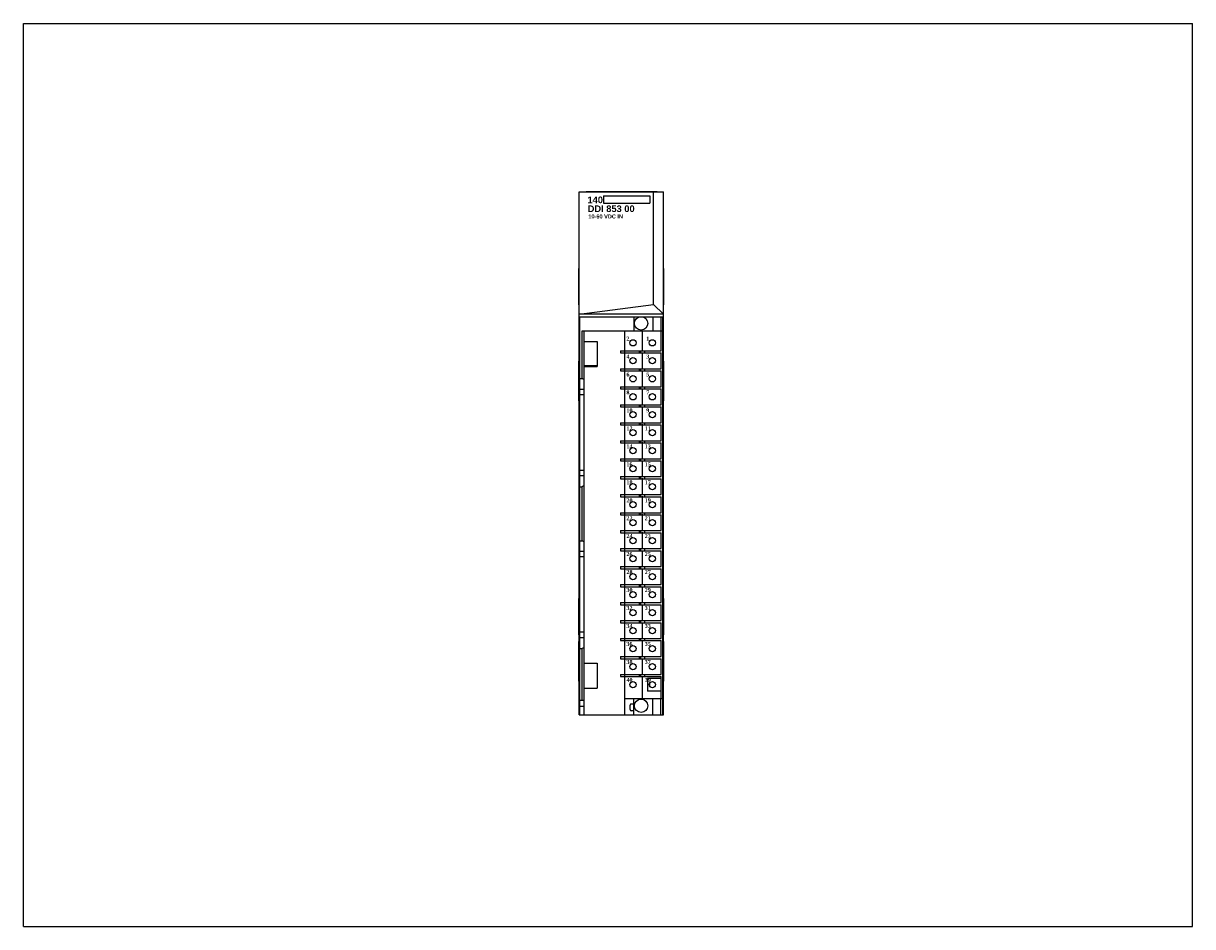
# Model space of a CAD drawing. Extents: x 0 to 22, y 0 to 27.4.
import ezdxf

# ---------------------------------------------------------------- set-up
doc = ezdxf.new("R2010")
doc.units = 0
doc.header["$LTSCALE"] = 1.21
doc.header["$MEASUREMENT"] = 0
doc.layers.get('0').update_dxf_attribs({"linetype": 'CONTINUOUS'})

msp = doc.modelspace()

# ---------------------------------------------------------------- linework, layer by layer
for p, q in [((0, 0), (0, 17)), ((0, 17), (22, 17)), ((22, 0), (22, 17)), ((10.458, 3.989), (10.458, 13.832)), ((10.458, 13.832), (12.046, 13.832)), ((10.588, 13.832), (10.588, 13.837)), ((10.588, 13.837), (11.927, 13.837)), ((10.917, 13.753), (10.917, 13.618)), ((10.917, 13.753), (11.786, 13.753)), ((11.786, 13.753), (11.786, 13.617)), ((11.859, 11.711), (11.859, 13.832)), ((11.927, 13.832), (11.927, 13.837)), ((12.046, 3.989), (12.046, 13.832)), ((10.917, 13.617), (11.786, 13.617)), ((10.452, 11.7), (10.452, 12.389)), ((10.458, 12.389), (10.452, 12.389)), ((12.046, 12.389), (12.052, 12.389)), ((12.052, 11.7), (12.052, 12.389)), ((10.458, 11.7), (10.452, 11.7)), ((10.458, 11.524), (11.859, 11.711)), ((11.859, 11.711), (12.046, 11.524)), ((12.046, 11.7), (12.052, 11.7)), ((12.046, 11.524), (10.458, 11.524)), ((10.472, 3.989), (10.472, 11.479)), ((10.472, 11.479), (11.616, 11.479)), ((11.486, 11.479), (11.486, 11.212)), ((11.63, 11.479), (12.041, 11.479)), ((11.845, 11.479), (11.845, 11.212)), ((11.994, 11.479), (11.994, 11.212)), ((12.033, 11.212), (12.033, 11.479)), ((12.042, 11.459), (12.041, 11.479)), ((12.042, 3.989), (12.042, 11.459)), ((11.647, 10.847), (11.647, 11.221)), ((10.512, 10.315), (10.512, 11.212)), ((10.512, 11.212), (12.033, 11.212)), ((10.551, 3.989), (10.551, 11.212)), ((10.551, 11.015), (10.797, 11.015)), ((10.797, 11.015), (10.797, 10.543)), ((11.317, 10.839), (11.317, 11.212)), ((12.002, 10.839), (12.002, 11.212)), ((12.034, 4.291), (12.034, 11.212)), ((11.235, 10.839), (11.235, 10.799)), ((11.235, 10.839), (12.002, 10.839)), ((11.235, 10.799), (12.002, 10.799)), ((11.313, 10.839), (11.313, 10.799)), ((11.317, 10.5), (11.317, 10.799)), ((11.589, 10.839), (11.589, 10.799)), ((11.609, 10.839), (11.609, 10.799)), ((11.647, 10.509), (11.647, 10.808)), ((11.687, 10.839), (11.687, 10.799)), ((12.002, 10.5), (12.002, 10.799)), ((10.451, 9.895), (10.451, 10.645)), ((10.451, 10.645), (10.458, 10.645)), ((10.456, 9.895), (10.456, 10.645)), ((12.046, 10.645), (12.051, 10.645)), ((12.051, 9.895), (12.051, 10.645)), ((10.451, 10.52), (10.456, 10.52)), ((10.787, 10.552), (10.551, 10.552)), ((10.551, 10.543), (10.797, 10.543)), ((10.787, 10.552), (10.787, 10.543)), ((11.235, 10.5), (11.235, 10.461)), ((11.235, 10.5), (12.002, 10.5)), ((11.235, 10.461), (12.002, 10.461)), ((11.313, 10.5), (11.313, 10.461)), ((11.317, 10.161), (11.317, 10.461)), ((11.589, 10.5), (11.589, 10.461)), ((11.609, 10.5), (11.609, 10.461)), ((11.647, 10.17), (11.647, 10.469)), ((11.687, 10.5), (11.687, 10.461)), ((12.002, 10.161), (12.002, 10.461)), ((12.046, 10.52), (12.051, 10.52)), ((10.472, 10.315), (10.512, 10.315)), ((10.551, 10.293), (10.512, 10.315)), ((11.235, 10.161), (11.235, 10.122)), ((11.235, 10.161), (12.002, 10.161)), ((11.235, 10.122), (12.002, 10.122)), ((11.313, 10.161), (11.313, 10.122)), ((11.317, 9.823), (11.317, 10.122)), ((11.589, 10.161), (11.589, 10.122)), ((11.609, 10.161), (11.609, 10.122)), ((11.647, 9.832), (11.647, 10.131)), ((11.687, 10.161), (11.687, 10.122)), ((12.002, 9.823), (12.002, 10.122)), ((10.451, 10.02), (10.456, 10.02)), ((10.551, 10.111), (10.472, 10.111)), ((10.551, 10.009), (10.472, 10.009)), ((12.046, 10.02), (12.051, 10.02)), ((10.451, 9.895), (10.458, 9.895)), ((11.235, 9.823), (11.235, 9.783)), ((11.235, 9.823), (12.002, 9.823)), ((11.235, 9.783), (12.002, 9.783)), ((11.313, 9.823), (11.313, 9.783)), ((11.317, 9.484), (11.317, 9.783)), ((11.589, 9.823), (11.589, 9.783)), ((11.609, 9.823), (11.609, 9.783)), ((11.647, 9.493), (11.647, 9.792)), ((11.687, 9.823), (11.687, 9.783)), ((12.002, 9.484), (12.002, 9.783)), ((12.051, 9.895), (12.046, 9.895)), ((11.235, 9.484), (11.235, 9.445)), ((11.235, 9.484), (12.002, 9.484)), ((11.313, 9.484), (11.313, 9.445)), ((11.589, 9.484), (11.589, 9.445)), ((11.609, 9.484), (11.609, 9.445)), ((11.687, 9.484), (11.687, 9.445)), ((11.235, 9.445), (12.002, 9.445)), ((11.317, 9.146), (11.317, 9.445)), ((11.647, 9.154), (11.647, 9.454)), ((12.002, 9.146), (12.002, 9.445)), ((11.235, 9.146), (11.235, 9.106)), ((11.235, 9.146), (12.002, 9.146)), ((11.235, 9.106), (12.002, 9.106)), ((11.313, 9.146), (11.313, 9.106)), ((11.317, 8.807), (11.317, 9.106)), ((11.589, 9.146), (11.589, 9.106)), ((11.609, 9.146), (11.609, 9.106)), ((11.647, 8.816), (11.647, 9.115)), ((11.687, 9.146), (11.687, 9.106)), ((12.002, 8.807), (12.002, 9.106)), ((11.235, 8.807), (11.235, 8.768)), ((11.235, 8.807), (12.002, 8.807)), ((11.313, 8.807), (11.313, 8.768)), ((11.589, 8.807), (11.589, 8.768)), ((11.609, 8.807), (11.609, 8.768)), ((11.687, 8.807), (11.687, 8.768)), ((10.551, 8.586), (10.472, 8.586)), ((11.235, 8.768), (12.002, 8.768)), ((11.317, 8.469), (11.317, 8.768)), ((11.647, 8.477), (11.647, 8.776)), ((12.002, 8.469), (12.002, 8.768)), ((10.551, 8.484), (10.472, 8.484)), ((11.235, 8.469), (12.002, 8.469)), ((11.235, 8.469), (11.235, 8.429)), ((11.235, 8.429), (12.002, 8.429)), ((11.313, 8.469), (11.313, 8.429)), ((11.317, 8.13), (11.317, 8.429)), ((11.589, 8.469), (11.589, 8.429)), ((11.609, 8.469), (11.609, 8.429)), ((11.647, 8.139), (11.647, 8.438)), ((11.687, 8.469), (11.687, 8.429)), ((12.002, 8.13), (12.002, 8.429)), ((10.472, 8.28), (10.512, 8.28)), ((10.551, 8.302), (10.512, 8.28)), ((10.512, 7.264), (10.512, 8.28)), ((11.235, 8.13), (12.002, 8.13)), ((11.235, 8.13), (11.235, 8.091)), ((11.235, 8.091), (12.002, 8.091)), ((11.313, 8.13), (11.313, 8.091)), ((11.317, 7.791), (11.317, 8.091)), ((11.589, 8.13), (11.589, 8.091)), ((11.609, 8.13), (11.609, 8.091)), ((11.647, 7.8), (11.647, 8.099)), ((11.687, 8.13), (11.687, 8.091)), ((12.002, 7.791), (12.002, 8.091)), ((11.235, 7.791), (12.002, 7.791)), ((11.235, 7.791), (11.235, 7.752)), ((11.235, 7.752), (12.002, 7.752)), ((11.313, 7.791), (11.313, 7.752)), ((11.317, 7.453), (11.317, 7.752)), ((11.589, 7.791), (11.589, 7.752)), ((11.609, 7.791), (11.609, 7.752)), ((11.647, 7.462), (11.647, 7.761)), ((11.687, 7.791), (11.687, 7.752)), ((12.002, 7.453), (12.002, 7.752)), ((10.472, 7.264), (10.512, 7.264)), ((10.551, 7.241), (10.512, 7.264)), ((11.235, 7.453), (12.002, 7.453)), ((11.235, 7.453), (11.235, 7.413)), ((11.235, 7.413), (12.002, 7.413)), ((11.313, 7.453), (11.313, 7.413)), ((11.317, 7.114), (11.317, 7.413)), ((11.589, 7.453), (11.589, 7.413)), ((11.609, 7.453), (11.609, 7.413)), ((11.647, 7.123), (11.647, 7.422)), ((11.687, 7.453), (11.687, 7.413)), ((12.002, 7.114), (12.002, 7.413)), ((10.551, 7.059), (10.472, 7.059)), ((11.235, 7.114), (12.002, 7.114)), ((11.235, 7.114), (11.235, 7.075)), ((11.235, 7.075), (12.002, 7.075)), ((11.313, 7.114), (11.313, 7.075)), ((11.317, 6.776), (11.317, 7.075)), ((11.589, 7.114), (11.589, 7.075)), ((11.609, 7.114), (11.609, 7.075)), ((11.647, 6.767), (11.647, 7.066)), ((11.687, 7.114), (11.687, 7.075)), ((12.002, 6.776), (12.002, 7.075)), ((10.551, 6.957), (10.472, 6.957)), ((11.235, 6.776), (12.002, 6.776)), ((11.235, 6.776), (11.235, 6.736)), ((11.235, 6.736), (12.002, 6.736)), ((11.313, 6.776), (11.313, 6.736)), ((11.317, 6.437), (11.317, 6.736)), ((11.589, 6.776), (11.589, 6.736)), ((11.609, 6.776), (11.609, 6.736)), ((11.647, 6.428), (11.647, 6.727)), ((11.687, 6.776), (11.687, 6.736)), ((12.002, 6.437), (12.002, 6.736)), ((11.235, 6.437), (12.002, 6.437)), ((11.235, 6.437), (11.235, 6.398)), ((11.235, 6.398), (12.002, 6.398)), ((11.313, 6.437), (11.313, 6.398)), ((11.317, 6.098), (11.317, 6.398)), ((11.589, 6.437), (11.589, 6.398)), ((11.609, 6.437), (11.609, 6.398)), ((11.647, 6.09), (11.647, 6.389)), ((11.687, 6.437), (11.687, 6.398)), ((12.002, 6.098), (12.002, 6.398)), ((10.458, 6.178), (10.452, 6.178)), ((10.452, 5.489), (10.452, 6.178)), ((12.046, 6.178), (12.052, 6.178)), ((12.052, 5.489), (12.052, 6.178)), ((11.235, 6.098), (12.002, 6.098)), ((11.235, 6.098), (11.235, 6.059)), ((11.235, 6.059), (12.002, 6.059)), ((11.313, 6.098), (11.313, 6.059)), ((11.317, 5.76), (11.317, 6.059)), ((11.589, 6.098), (11.589, 6.059)), ((11.609, 6.098), (11.609, 6.059)), ((11.647, 5.751), (11.647, 6.05)), ((11.687, 6.098), (11.687, 6.059)), ((12.002, 5.76), (12.002, 6.059)), ((11.235, 5.76), (12.002, 5.76)), ((11.235, 5.76), (11.235, 5.72)), ((11.235, 5.72), (12.002, 5.72)), ((11.313, 5.76), (11.313, 5.72)), ((11.317, 5.421), (11.317, 5.72)), ((11.589, 5.76), (11.589, 5.72)), ((11.609, 5.76), (11.609, 5.72)), ((11.687, 5.76), (11.687, 5.72)), ((12.002, 5.421), (12.002, 5.72)), ((10.551, 5.539), (10.472, 5.539)), ((11.647, 5.413), (11.647, 5.712)), ((10.451, 5.369), (10.458, 5.369)), ((10.451, 4.619), (10.451, 5.369)), ((10.458, 5.489), (10.452, 5.489)), ((10.456, 4.619), (10.456, 5.369)), ((10.551, 5.437), (10.472, 5.437)), ((11.235, 5.421), (12.002, 5.421)), ((11.235, 5.421), (11.235, 5.382)), ((11.235, 5.382), (12.002, 5.382)), ((11.313, 5.421), (11.313, 5.382)), ((11.317, 5.083), (11.317, 5.382)), ((11.589, 5.421), (11.589, 5.382)), ((11.609, 5.421), (11.609, 5.382)), ((11.647, 5.074), (11.647, 5.373)), ((11.687, 5.421), (11.687, 5.382)), ((12.002, 5.083), (12.002, 5.382)), ((12.046, 5.489), (12.052, 5.489)), ((12.046, 5.369), (12.051, 5.369)), ((12.051, 4.619), (12.051, 5.369)), ((10.451, 5.244), (10.456, 5.244)), ((10.472, 5.232), (10.512, 5.232)), ((10.551, 5.255), (10.512, 5.232)), ((10.512, 4.265), (10.512, 5.232)), ((11.235, 5.083), (12.002, 5.083)), ((11.235, 5.083), (11.235, 5.043)), ((11.313, 5.083), (11.313, 5.043)), ((11.589, 5.083), (11.589, 5.043)), ((11.609, 5.083), (11.609, 5.043)), ((11.687, 5.083), (11.687, 5.043)), ((12.046, 5.244), (12.051, 5.244)), ((10.551, 4.961), (10.797, 4.961)), ((10.797, 4.961), (10.797, 4.488)), ((11.235, 5.043), (12.002, 5.043)), ((11.317, 4.744), (11.317, 5.043)), ((11.647, 4.735), (11.647, 5.035)), ((12.002, 4.744), (12.002, 5.043)), ((10.451, 4.744), (10.456, 4.744)), ((11.235, 4.744), (12.002, 4.744)), ((11.235, 4.744), (11.235, 4.705)), ((11.235, 4.705), (12.002, 4.705)), ((11.313, 4.744), (11.313, 4.705)), ((11.317, 3.989), (11.317, 4.705)), ((11.589, 4.744), (11.589, 4.705)), ((11.609, 4.744), (11.609, 4.705)), ((11.647, 4.283), (11.647, 4.696)), ((11.687, 4.744), (11.687, 4.705)), ((12.002, 4.673), (11.741, 4.673)), ((11.741, 4.673), (11.741, 4.433)), ((12.002, 4.291), (12.002, 4.705)), ((12.046, 4.744), (12.051, 4.744)), ((10.451, 4.619), (10.458, 4.619)), ((10.551, 4.488), (10.797, 4.488)), ((12.002, 4.433), (11.741, 4.433)), ((12.051, 4.619), (12.046, 4.619)), ((10.472, 4.265), (10.551, 4.265)), ((11.317, 4.291), (12.034, 4.291)), ((11.486, 4.189), (11.437, 4.189)), ((11.486, 3.989), (11.486, 4.291)), ((11.845, 3.989), (11.845, 4.291)), ((11.994, 3.989), (11.994, 4.291)), ((12.033, 3.989), (12.033, 4.291)), ((10.458, 3.989), (12.046, 3.989)), ((10.551, 4.146), (10.472, 4.146)), ((11.417, 4.084), (11.417, 4.17)), ((11.486, 4.064), (11.437, 4.064)), ((0, 0), (22, 0))]:
    msp.add_line(p, q)
for centre, radius in [((11.623, 11.354), 0.125), ((11.47, 10.988), 0.0591), ((11.835, 10.988), 0.0591), ((11.47, 10.65), 0.0591), ((11.835, 10.65), 0.0591), ((11.47, 10.311), 0.0591), ((11.835, 10.311), 0.0591), ((11.47, 9.972), 0.0591), ((11.835, 9.972), 0.0591), ((11.47, 9.634), 0.0591), ((11.835, 9.634), 0.0591), ((11.47, 9.295), 0.0591), ((11.835, 9.295), 0.0591), ((11.47, 8.957), 0.0591), ((11.835, 8.957), 0.0591), ((11.47, 8.618), 0.0591), ((11.835, 8.618), 0.0591), ((11.47, 8.28), 0.0591), ((11.835, 8.28), 0.0591), ((11.47, 7.941), 0.0591), ((11.835, 7.941), 0.0591), ((11.47, 7.602), 0.0591), ((11.835, 7.602), 0.0591), ((11.47, 7.264), 0.0591), ((11.835, 7.264), 0.0591), ((11.47, 6.925), 0.0591), ((11.835, 6.925), 0.0591), ((11.47, 6.587), 0.0591), ((11.835, 6.587), 0.0591), ((11.47, 6.248), 0.0591), ((11.835, 6.248), 0.0591), ((11.47, 5.909), 0.0591), ((11.835, 5.909), 0.0591), ((11.47, 5.571), 0.0591), ((11.835, 5.571), 0.0591), ((11.47, 5.232), 0.0591), ((11.835, 5.232), 0.0591), ((11.47, 4.894), 0.0591), ((11.835, 4.894), 0.0591), ((11.47, 4.555), 0.0591), ((11.835, 4.555), 0.0591), ((11.623, 4.157), 0.125)]:
    msp.add_circle(centre, radius)
for centre, radius, start, end in [((11.847, 4.555), 0.0689, 146.4876, 214.153), ((11.437, 4.17), 0.0197, 90, 180), ((11.252, 4.246), 0.185, 333.0613, 341.0926), ((11.437, 4.084), 0.0197, 180, 270)]:
    msp.add_arc(centre, radius, start, end)

# ---------------------------------------------------------------- texts
at = {"attachment_point": 1}
for s, insert, char_height, width in [('\\fArial|b1|i0|c0|p34;140', (10.614, 13.741), 0.125, 0.28225), ('{\\fArial|b1|i0|c0|p34;DDI 853 00}', (10.618, 13.574), 0.125, 1.125), ('{\\fArial|b1|i0|c0|p34;10-60 VDC IN}', (10.63, 13.403), 0.075, 1.0699)]:
    msp.add_mtext(s, dxfattribs=dict(at, insert=insert, char_height=char_height, width=width))
at = {"insert": (11.347, 11.105), "char_height": 0.075, "width": 0.6271, "attachment_point": 1, "line_spacing_factor": 2.704}
msp.add_mtext('{\\fTimes New Roman|b1|i0|c0|p18;2           1\\P4           3\\P6           5\\P8           7\\P10         9\\P12        11\\P14        13\\P16        15\\P18        17\\P20        19\\P22        21\\P24        23\\P26        25\\P28        27\\P30        29\\P32        31\\P34        33\\P36        35\\P38        37\\P40        39}', dxfattribs=at)

doc.saveas('drawing.dxf')
